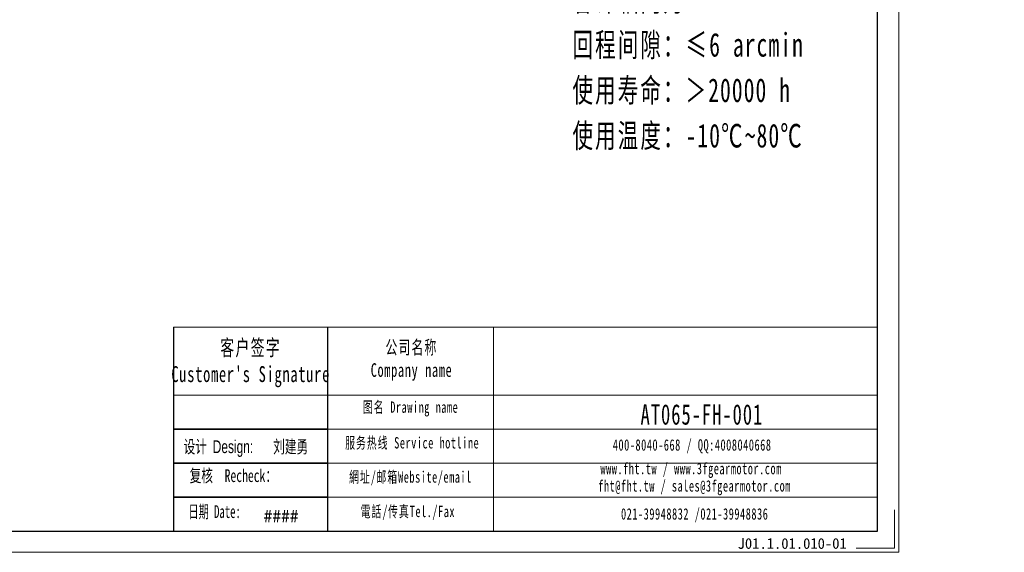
# Model space of a CAD drawing. Header units: millimetres. Extents: x -2 to 442, y 0 to 295.
# Tile 2 of 5: x 212 to 442, y 0 to 125. Entities that reach past the tile are written whole.
import ezdxf

# ---------------------------------------------------------------- set-up
doc = ezdxf.new("R2010")
doc.units = ezdxf.units.MM
doc.layers.add('6文字层', color=3, linetype='Continuous')
doc.layers.add('7标注层', color=4, linetype='Continuous')
for name, color, linetype, lineweight in [('SLD-0', 7, 'Continuous', 18), ('图框_外框线', 7, 'Continuous', 18), ('尺寸线层', 3, 'Continuous', 18), ('粗实线层', 7, 'Continuous', 35)]:
    doc.layers.add(name, color=color, linetype=linetype, lineweight=lineweight)
doc.styles.add('SLDTEXTSTYLE4', font='txt', dxfattribs={"width": 0.611111})
doc.styles.add('标准', font='txt', dxfattribs={"width": 0.667})
doc.styles.add('样式 1', font='txt')

msp = doc.modelspace()

# ---------------------------------------------------------------- linework, layer by layer
msp.add_line((284.18589, 52.7188), (284.18589, 4.96529))
at = {"layer": '7标注层', "color": 0}
msp.add_line((248.16332, 52.7188), (248.16332, 4.97346), dxfattribs=at)
at = {"layer": '图框_外框线'}
for p, q in [((248.16332, 52.7188), (284.18589, 52.7188)), ((284.18589, 52.7188), (284.18589, 4.97346)), ((284.18589, 52.7188), (412.7968, 52.7188)), ((322.99778, 52.7188), (322.99778, 4.97346)), ((248.16332, 36.78614), (284.18589, 36.78614)), ((284.18589, 36.78614), (412.7968, 36.78614)), ((284.18589, 28.81981), (412.7968, 28.81981)), ((284.18589, 20.85348), (412.7968, 20.85348)), ((284.18589, 12.88715), (412.7968, 12.88715))]:
    msp.add_line(p, q, dxfattribs=at)
at = {"layer": '图框_外框线', "color": 3}
msp.add_lwpolyline([(0, 0), (417.77026, 0), (417.77026, 295.42325), (0, 295.42325)], close=True, dxfattribs=at)
at = {"layer": '图框_外框线', "color": 3, "lineweight": 25}
msp.add_lwpolyline([(24.86728, 4.97346), (412.7968, 4.97346), (412.7968, 290.4498), (24.86728, 290.4498)], close=True, dxfattribs=at)
at = {"layer": '图框_外框线', "color": 3}
msp.add_lwpolyline([(416.77557, 9.94691), (416.77557, 0.99469), (407.82335, 0.99469)], dxfattribs=at)
at = {"layer": '粗实线层'}
for p, q in [((284.18589, 28.81981), (248.16332, 28.81981)), ((284.18589, 20.85348), (248.16332, 20.85348)), ((284.18589, 12.88715), (248.16332, 12.88715))]:
    msp.add_line(p, q, dxfattribs=at)

# ---------------------------------------------------------------- texts
at = {"layer": '6文字层', "attachment_point": 1, "style": '样式 1'}
for s, insert, char_height, width in [('{\\f宋体|b0|i0|c134|p2;\\W0.667;\\C1;设计 \\fArial|b0|i0|c0|p34;Design:      \\f宋体|b0|i0|c134|p34;刘建勇}', (250.53622, 26.22811), 3, 31.0157813), ('{\\f宋体|b0|i0|c134|p2;\\W0.667;\\C1;复核  Recheck：}', (251.95509, 19.45422), 3, 31.0157813), ('####', (269.25786, 9.98279), 3, 31.0157813), ('J01.1.01.010-01', (380.08766, 3.31857), 2.5, 43.304423)]:
    msp.add_mtext(s, dxfattribs=dict(at, insert=insert, char_height=char_height, width=width))
at = {"layer": 'SLD-0', "color": 1, "attachment_point": 2}
for s, insert, char_height, width, style in [("\\T1.1;客户签字\\PCustomer's Signature", (266.2367, 49.7712), 3.7176208, 46.2475855, '标准'), ('\\T1.1;公司名称\\PCompany name', (303.83799, 49.57385), 3.1865321, 41.2556411, '标准'), ('\\T1.1;图名 Drawing name', (303.62018, 35.31766), 2.6554434, 33.9596274, '标准'), ('{\\H1.50321x;\\T1.10000;AT065-FH-001}', (371.72651, 34.67646), 3.1865321, 27.0549104, '标准'), ('\\T1.1;服务热线 Service hotline', (303.99674, 26.96768), 2.6554434, 37.8342873, '标准'), ('\\T1.1;400-8040-668 / QQ:4008040668', (369.45442, 26.46028), 2.6554434, 77.3143212, '标准'), ('\\T1.1;www.fht.tw / www.3fgearmotor.com ', (369.20958, 20.92935), 2.6554434, 77.4013557, '标准'), ('\\T1.1;網址/邮箱Website/email', (303.58326, 18.96724), 2.6554434, 39.381932, '标准'), ('{\\T1.10000;fht@fht.tw / sales@3fgearmotor.com }', (370.01885, 16.88581), 2.6554434, 77.4013557, '标准'), ('日期 Date:', (257.79761, 11.03544), 3, 44.4919278, 'SLDTEXTSTYLE4'), ('\\T1.1;電話/传真Tel./Fax', (302.98832, 10.90443), 2.6554434, 39.8555812, '标准'), ('\\T1.1;021-39948832 /021-39948836 ', (370.04662, 10.32384), 2.6554434, 59.1017903, '标准')]:
    msp.add_mtext(s, dxfattribs=dict(at, insert=insert, char_height=char_height, width=width, style=style))
at = {"layer": '尺寸线层', "insert": (341.47261, 196.00435), "char_height": 3.234, "width": 82.5867473, "attachment_point": 1, "line_spacing_factor": 1.15057, "style": '标准'}
msp.add_mtext('\\T1.1;{\\H1.71429x;性能参数：\\P减速比：1:1\\P额定输出力矩：25 N.m\\P最大加速力矩：1.5倍额定扭矩\\P额定输入转速：1500 rpm\\P容许径向力：900 N\\P容许轴向力：450 N\\P回程间隙：≤6 arcmin\\P使用寿命：＞20000 h\\P使用温度：-10℃~80℃\\P}', dxfattribs=at)

doc.saveas('drawing.dxf')
